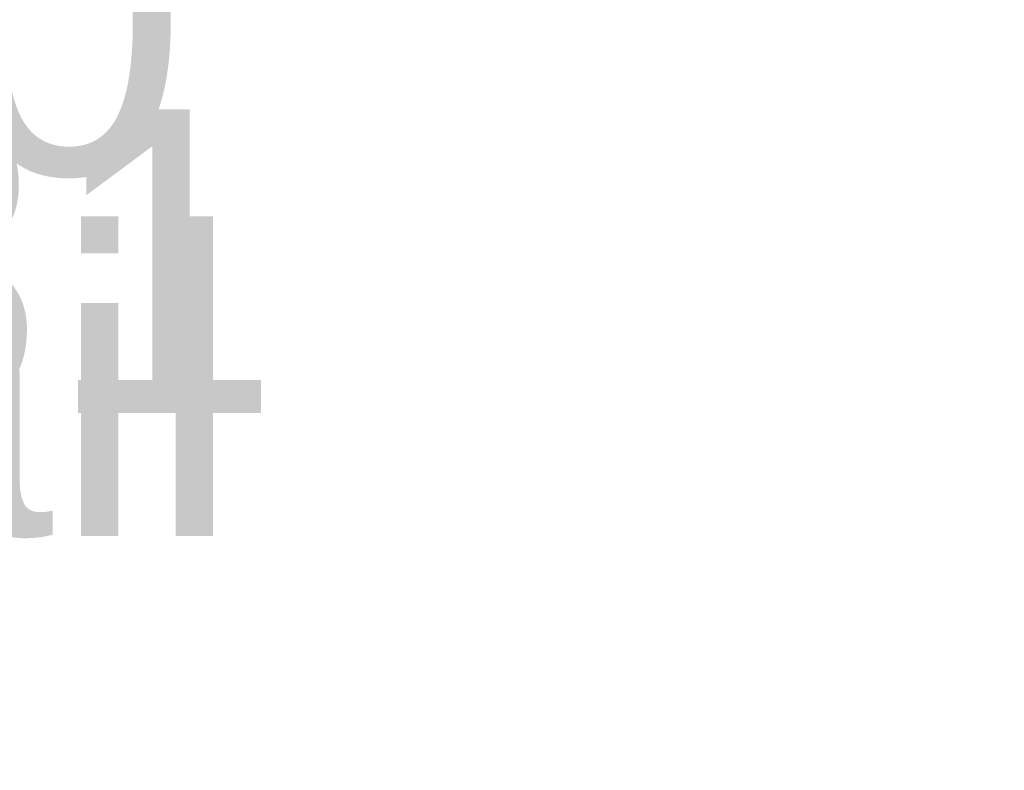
# Model space of a CAD drawing. Header units: millimetres. Extents: x 5 to 415, y 5 to 292.
# Tile 35 of 107: x 312.45 to 318.93, y 81.21 to 86.15. Entities that reach past the tile are written whole.
import ezdxf
from ezdxf.xclip import XClip

# ---------------------------------------------------------------- set-up
doc = ezdxf.new("R2010")
doc.units = ezdxf.units.MM
doc.header["$MEASUREMENT"] = 0
doc.header["$XCLIPFRAME"] = 0
doc.linetypes.add('Discontinu', pattern=[10.583333, 6.35, -4.233333])
doc.linetypes.add('Tirets', pattern=[4.586109, 2.822222, -1.763887])
for name, color, linetype in [('01-007-DESSINS IMPORTES_GEOMETRE_EXTERNES_XREF', 7, 'Continuous'), ('09-004-TEXTES 100', 7, 'Continuous'), ('10-001-LOCALISATION ET TYPE CLOISONS', 7, 'Continuous'), ('Nouveau_02-018-CLOISONS', 7, 'Continuous'), ('Nouveau_10-002-LOCALISATION ET TYPE FAUX PLAFONDS', 7, 'Continuous')]:
    doc.layers.add(name, color=color, linetype=linetype)
doc.styles.add('STYLE_GENERE_2', font='Arial.ttf')

# ---------------------------------------------------------------- blocks, each defined once
blk = doc.blocks.new('Dessin_1_1', base_point=(-19.4151, 56.0333))
at = {"layer": 'Nouveau_02-018-CLOISONS', "color": 7, "linetype": 'Tirets', "lineweight": 25}
for radius in [23.2, 22]:
    blk.add_arc((310.3366, 75.3293), radius, 22.21755, 122.94498, dxfattribs=at)
at = {"layer": 'Nouveau_10-002-LOCALISATION ET TYPE FAUX PLAFONDS', "color": 8, "linetype": 'Discontinu', "lineweight": 5}
blk.add_circle((309.9904, 75.5881), 21.7833, dxfattribs=at)
at = {"layer": '09-004-TEXTES 100', "color": 7, "linetype": 'Continuous', "lineweight": 13, "insert": (302.7272, 82.1488), "char_height": 2, "attachment_point": 8, "style": 'STYLE_GENERE_2'}
blk.add_mtext('\\A1;{\\pqc;\\fArial|b0|i0|c0|p0;\\W1.000000;Espace de Travail}', dxfattribs=at)
at = {"layer": '10-001-LOCALISATION ET TYPE CLOISONS', "color": 8, "linetype": 'Continuous', "lineweight": 5, "char_height": 2, "attachment_point": 7, "style": 'STYLE_GENERE_2'}
for s, insert in [('\\A1;{\\pql;\\fArial|b0|i0|c0|p0;\\W1.000000;R:2\\fArial|b0|i0|c0|p0;\\W1.000000;20}', (306.0971, 85.1075)), ('\\A1;{\\pql;\\fArial|b0|i0|c0|p0;\\W1.000000;Ri:\\fArial|b0|i0|c0|p0;\\W1.000000;231}', (306.0971, 83.5347))]:
    blk.add_mtext(s, dxfattribs=dict(at, insert=insert))

msp = doc.modelspace()

# ---------------------------------------------------------------- block references
at = {"layer": '01-007-DESSINS IMPORTES_GEOMETRE_EXTERNES_XREF', "color": 7, "linetype": 'Continuous', "lineweight": 20}
ref = msp.add_blockref('Dessin_1_1', (-19.4151, 56.0333), dxfattribs=at)
XClip(ref).set_block_clipping_path([(11.4338842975, 39.5369897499), (415, 271.6031054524)])

doc.saveas('drawing.dxf')
